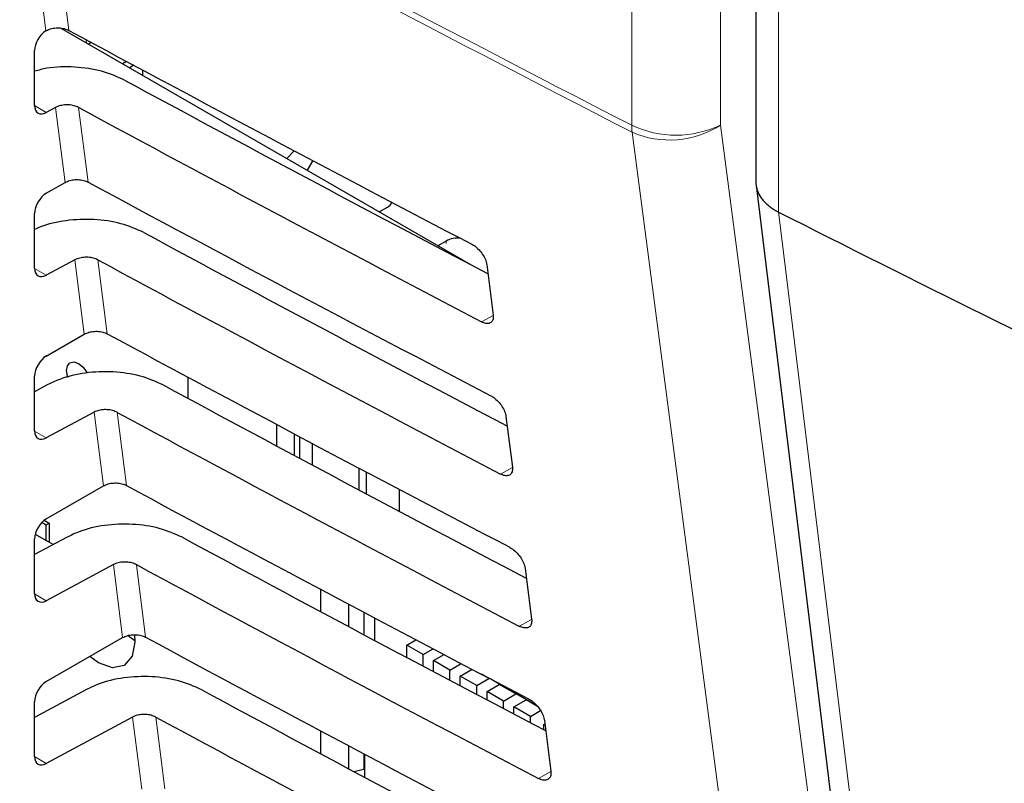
# Paper-space layout 'Blatt2' of a CAD drawing. Header units: millimetres. Extents: x 5 to 418, y 2 to 292.
# Tile 28 of 66: x 109 to 121, y 176 to 185. Entities that reach past the tile are written whole.
import ezdxf

# ---------------------------------------------------------------- set-up
doc = ezdxf.new("R2010")
doc.units = ezdxf.units.MM

psp = doc.layouts.new('Blatt2')

# ---------------------------------------------------------------- linework, layer by layer
at = {"color": 7, "linetype": 'Continuous', "lineweight": 18}
for p, q in [((116.348, 183.828), (116.348, 187.704)), ((117.416, 187.705), (117.416, 183.83)), ((109.297, 184.966), (108.982, 187.466)), ((118.115, 186.989), (118.115, 182.783)), ((109.161, 184.065), (109.302, 183.983)), ((109.528, 183.139), (109.414, 184.043)), ((109.691, 184.043), (109.805, 183.144)), ((114.114, 182.405), (114.114, 182.434)), ((109.759, 181.313), (109.646, 182.208)), ((109.923, 182.208), (110.035, 181.317)), ((109.161, 182.105), (109.302, 182.024)), ((114.68, 181.539), (114.542, 181.462)), ((109.99, 179.486), (109.878, 180.373)), ((110.155, 180.372), (110.266, 179.491)), ((109.161, 180.146), (109.302, 180.064)), ((114.912, 179.708), (114.769, 179.629)), ((110.22, 177.66), (110.109, 178.538)), ((110.387, 178.537), (110.497, 177.664)), ((109.161, 178.186), (109.302, 178.104)), ((115.143, 177.877), (114.997, 177.796)), ((110.451, 175.833), (110.341, 176.703)), ((110.619, 176.702), (110.728, 175.838)), ((109.161, 176.226), (109.302, 176.145)), ((115.375, 176.047), (115.225, 175.963))]:
    psp.add_line(p, q, dxfattribs=at)
at = {"color": 7, "linetype": 'Continuous', "lineweight": 25}
for p, q in [((117.842, 187.337), (117.842, 183.144)), ((109.297, 184.966), (109.303, 184.969)), ((109.478, 184.998), (114.415, 182.148)), ((109.78, 184.859), (109.78, 184.823)), ((109.843, 184.826), (109.809, 184.806)), ((109.161, 184.068), (109.161, 184.727)), ((110.267, 184.597), (110.219, 184.57)), ((110.355, 184.55), (110.304, 184.521)), ((110.459, 184.494), (110.459, 184.431)), ((109.414, 184.043), (109.302, 183.983)), ((112.285, 183.521), (112.199, 183.427)), ((112.508, 183.403), (112.442, 183.286)), ((109.302, 183.009), (109.528, 183.139)), ((117.845, 183.107), (120.487, 161.499)), ((109.161, 182.108), (109.161, 182.767)), ((113.309, 182.786), (113.407, 182.843)), ((118.115, 182.783), (118.115, 182.784)), ((114.114, 182.434), (114.016, 182.378)), ((109.646, 182.208), (109.302, 182.024)), ((114.603, 182.152), (114.68, 181.542)), ((109.302, 181.049), (109.759, 181.313)), ((109.161, 180.148), (109.161, 180.807)), ((111.007, 180.795), (111.007, 180.54)), ((109.322, 180.705), (109.161, 180.619)), ((109.878, 180.373), (109.302, 180.064)), ((114.835, 180.321), (114.912, 179.711)), ((112.076, 179.966), (112.076, 180.224)), ((112.284, 180.114), (112.284, 179.854)), ((112.354, 179.816), (112.354, 180.076)), ((112.5, 179.999), (112.5, 179.739)), ((113.069, 179.435), (113.069, 179.698)), ((113.153, 179.653), (113.153, 179.39)), ((109.302, 179.09), (109.99, 179.486)), ((113.549, 179.444), (113.549, 179.18)), ((109.25, 179.048), (109.3, 179.019)), ((109.278, 179.073), (109.336, 179.039)), ((109.3, 179.019), (109.336, 179.039)), ((109.3, 178.83), (109.3, 179.019)), ((109.336, 179.039), (109.336, 178.809)), ((109.554, 178.87), (109.161, 178.659)), ((109.161, 178.189), (109.161, 178.848)), ((109.169, 178.906), (109.3, 178.83)), ((109.386, 178.78), (109.3, 178.83)), ((110.109, 178.538), (109.302, 178.104)), ((115.066, 178.491), (115.143, 177.881)), ((112.601, 178.241), (112.601, 177.974)), ((112.942, 177.791), (112.942, 178.06)), ((113.125, 177.964), (113.125, 177.694)), ((113.253, 177.896), (113.253, 177.626)), ((109.302, 177.13), (110.22, 177.66)), ((110.292, 177.679), (110.367, 177.625)), ((113.64, 177.569), (113.751, 177.633)), ((113.64, 177.42), (113.64, 177.569)), ((113.838, 177.454), (113.64, 177.569)), ((113.838, 177.454), (113.958, 177.524)), ((113.838, 177.315), (113.838, 177.454)), ((113.962, 177.383), (114.089, 177.456)), ((113.962, 177.249), (113.962, 177.383)), ((114.16, 177.268), (113.962, 177.383)), ((114.16, 177.268), (114.296, 177.347)), ((114.16, 177.144), (114.16, 177.268)), ((114.285, 177.196), (114.427, 177.278)), ((114.285, 177.078), (114.285, 177.196)), ((114.483, 177.082), (114.285, 177.196)), ((114.63, 177.167), (114.542, 177.218)), ((114.483, 177.082), (114.63, 177.167)), ((114.483, 176.974), (114.483, 177.082)), ((114.607, 177.01), (114.754, 177.095)), ((114.63, 177.167), (114.63, 177.172)), ((114.651, 177.161), (115.205, 176.841)), ((114.754, 177.095), (114.754, 177.101)), ((114.952, 176.981), (114.754, 177.095)), ((109.786, 177.035), (109.161, 176.699)), ((114.805, 176.896), (114.607, 177.01)), ((114.607, 176.908), (114.607, 177.01)), ((114.805, 176.896), (114.952, 176.981)), ((114.952, 176.981), (114.952, 176.987)), ((109.161, 176.229), (109.161, 176.888)), ((114.805, 176.804), (114.805, 176.896)), ((114.93, 176.824), (115.077, 176.909)), ((115.077, 176.909), (115.077, 176.915)), ((115.215, 176.829), (115.077, 176.909)), ((114.93, 176.738), (114.93, 176.824)), ((115.128, 176.71), (114.93, 176.824)), ((115.128, 176.71), (115.25, 176.78)), ((115.128, 176.634), (115.128, 176.71)), ((110.341, 176.703), (109.302, 176.145)), ((115.292, 176.615), (115.303, 176.621)), ((115.292, 176.548), (115.292, 176.615)), ((115.298, 176.66), (115.375, 176.05)), ((112.601, 176.538), (112.601, 176.263)), ((112.942, 176.08), (112.942, 176.356)), ((113.125, 176.259), (113.125, 176.075)), ((113.132, 176.256), (113.132, 175.979)), ((113.004, 176.047), (113.125, 176.075)), ((113.122, 176.075), (113.132, 176.069)), ((113.125, 176.075), (113.132, 176.083))]:
    psp.add_line(p, q, dxfattribs=at)
at = {"color": 7, "linetype": 'Continuous', "lineweight": 18, "flags": 128}
for points in [[(109.256, 187.488), (109.294, 187.186), (109.447, 185.976), (109.574, 184.97)], [(117.416, 183.83), (118.832, 173.005), (120.247, 162.189)], [(119.185, 162.104), (119.026, 163.316), (118.391, 168.165), (116.353, 183.745)], [(118.115, 182.784), (118.263, 181.577), (118.853, 176.75), (120.758, 161.174)]]:
    psp.add_lwpolyline(points, dxfattribs=at)
at = {"color": 7, "linetype": 'Continuous', "lineweight": 25, "flags": 128}
for points in [[(109.56, 180.793), (109.556, 180.806), (109.545, 180.876), (109.556, 180.933), (109.587, 180.969), (109.634, 180.978), (109.689, 180.959), (109.744, 180.914), (109.79, 180.851), (109.793, 180.846)], [(110.362, 177.692), (110.367, 177.608), (110.334, 177.434), (110.239, 177.325), (110.097, 177.297), (109.929, 177.355), (109.824, 177.431)]]:
    psp.add_lwpolyline(points, dxfattribs=at)
at = {"color": 7, "linetype": 'Continuous', "lineweight": 18}
for centre, radius, start, end in [((300.749, 542), 402.853, 241.61753, 242.75876), ((300.751, 541.91), 402.847, 241.61758, 242.75876), ((116.88, 184.958), 1.249, 244.78, 295.3751), ((117.066, 183.827), 0.718, 179.8785, 186.5632), ((116.805, 184.778), 1.128, 246.3585, 302.7876)]:
    psp.add_arc(centre, radius, start, end, dxfattribs=at)
at = {"color": 7, "linetype": 'Continuous', "lineweight": 25}
for centre, radius, start, end in [((113.354, 182.947), 0.117, 296.9982, 336.5981), ((298.128, 538.962), 399.084, 243.18801, 243.97898), ((114.253, 182.169), 0.3, 83.0931, 117.6932)]:
    psp.add_arc(centre, radius, start, end, dxfattribs=at)
for centre, major_axis, ratio, start_param, end_param in [((109.305, 184.807), (0.103, 0.172), 0.587369, 0.847258, 2.36515), ((383.265, 359.459), (400.469, 6.162), 0.587275, 3.950946, 3.967413), ((381.947, 346.324), (397.637, -5.907), 0.567125, 3.968584, 3.983526), ((109.305, 184.148), (0.103, 0.172), 0.587369, 2.36515, 3.918493), ((381.946, 346.323), (398.444, -5.919), 0.567125, 3.968582, 3.985126), ((383.264, 357.499), (400.148, 6.157), 0.587275, 3.950986, 3.967453), ((109.305, 182.847), (0.103, 0.172), 0.587369, 0.811807, 2.36515), ((381.947, 344.365), (397.316, -5.902), 0.567125, 3.968625, 3.983579), ((381.946, 344.364), (398.123, -5.914), 0.567125, 3.968623, 3.985166), ((109.305, 182.188), (0.103, 0.172), 0.587369, 2.36515, 3.918493), ((383.264, 355.539), (399.827, 6.152), 0.587275, 3.951027, 3.967493), ((109.305, 180.888), (0.103, 0.172), 0.587369, 0.811807, 2.36515), ((381.948, 342.405), (396.994, -5.897), 0.567125, 3.968666, 3.983632), ((381.947, 342.404), (397.802, -5.909), 0.567125, 3.968664, 3.985207), ((109.305, 180.229), (0.103, 0.172), 0.587369, 2.36515, 3.918493), ((383.263, 353.579), (399.506, 6.148), 0.587275, 3.951067, 3.967532), ((109.305, 178.928), (0.103, 0.172), 0.587369, 0.811807, 2.36515), ((381.948, 340.446), (396.673, -5.893), 0.567125, 3.968707, 3.983686), ((381.947, 340.445), (397.48, -5.905), 0.567125, 3.968705, 3.985247), ((109.305, 178.269), (0.103, 0.172), 0.587369, 2.36515, 3.918493), ((383.263, 351.619), (399.185, 6.143), 0.587275, 3.951108, 3.967572), ((109.305, 176.968), (0.103, 0.172), 0.587369, 0.811807, 2.36515), ((381.949, 338.486), (396.352, -5.888), 0.567125, 3.968748, 3.983739), ((381.948, 338.486), (397.159, -5.9), 0.567125, 3.968746, 3.985287), ((109.305, 176.309), (0.103, 0.172), 0.587369, 2.36515, 3.918493)]:
    psp.add_ellipse(centre, major_axis=major_axis, ratio=ratio, start_param=start_param, end_param=end_param, dxfattribs=at)
for points, knots in [([(109.303, 184.969), (109.319, 184.976), (109.353, 184.992), (109.419, 185.002), (109.487, 185), (109.54, 184.987), (109.566, 184.975), (109.574, 184.97)], [0, 0, 0, 0, 0.205259, 0.434181, 0.662401, 0.889163, 1, 1, 1, 1]), ([(110.245, 184.372), (110.155, 184.411), (109.977, 184.491), (109.645, 184.536), (109.359, 184.533), (109.21, 184.492), (109.161, 184.478)], [0, 0, 0, 0, 0.286209, 0.572359, 0.860126, 1, 1, 1, 1]), ([(109.691, 184.043), (109.673, 184.05), (109.638, 184.066), (109.571, 184.076), (109.503, 184.073), (109.449, 184.06), (109.423, 184.048), (109.414, 184.043)], [0, 0, 0, 0, 0.218777, 0.43751, 0.657479, 0.879863, 1, 1, 1, 1]), ([(109.528, 183.139), (109.546, 183.148), (109.582, 183.165), (109.65, 183.176), (109.718, 183.173), (109.771, 183.16), (109.796, 183.148), (109.805, 183.144)], [0, 0, 0, 0, 0.223618, 0.44726, 0.670215, 0.891746, 1, 1, 1, 1]), ([(117.843, 183.144), (117.843, 183.143), (117.842, 183.128), (117.845, 183.099), (117.854, 183.058), (117.874, 183.004), (117.904, 182.953), (117.945, 182.906), (117.98, 182.872), (118.02, 182.84), (118.065, 182.81), (118.098, 182.792), (118.115, 182.784)], [0, 0, 0, 0, 0.0083656, 0.1083754, 0.2091182, 0.3062494, 0.5038035, 0.6044635, 0.7015938, 0.7993986, 0.8993315, 1, 1, 1, 1]), ([(110.476, 182.537), (110.387, 182.576), (110.209, 182.655), (109.875, 182.703), (109.537, 182.689), (109.294, 182.634), (109.184, 182.583), (109.161, 182.572)], [0, 0, 0, 0, 0.232727, 0.465407, 0.699402, 0.935967, 1, 1, 1, 1]), ([(114.425, 182.395), (114.432, 182.392), (114.457, 182.378), (114.499, 182.344), (114.546, 182.289), (114.582, 182.227), (114.599, 182.181), (114.602, 182.157), (114.603, 182.152)], [0, 0, 0, 0, 0.0812528, 0.2934296, 0.5069011, 0.7224904, 0.9396889, 1, 1, 1, 1]), ([(109.923, 182.208), (109.905, 182.215), (109.87, 182.231), (109.803, 182.241), (109.735, 182.238), (109.681, 182.225), (109.655, 182.213), (109.646, 182.208)], [0, 0, 0, 0, 0.218783, 0.437522, 0.657497, 0.879887, 1, 1, 1, 1]), ([(114.68, 181.542), (114.681, 181.535), (114.683, 181.51), (114.675, 181.474), (114.648, 181.446), (114.607, 181.438), (114.569, 181.448), (114.546, 181.459), (114.542, 181.462)], [0, 0, 0, 0, 0.085705, 0.302608, 0.518156, 0.731573, 0.943439, 1, 1, 1, 1]), ([(109.759, 181.313), (109.777, 181.321), (109.813, 181.338), (109.88, 181.349), (109.949, 181.347), (110.002, 181.334), (110.027, 181.322), (110.035, 181.317)], [0, 0, 0, 0, 0.223624, 0.447272, 0.670233, 0.891769, 1, 1, 1, 1]), ([(110.708, 180.702), (110.619, 180.741), (110.441, 180.82), (110.107, 180.868), (109.768, 180.855), (109.5, 180.791), (109.368, 180.727), (109.322, 180.705)], [0, 0, 0, 0, 0.218789, 0.437534, 0.657515, 0.879913, 1, 1, 1, 1]), ([(114.652, 180.571), (114.66, 180.567), (114.685, 180.553), (114.729, 180.517), (114.777, 180.461), (114.814, 180.398), (114.83, 180.35), (114.834, 180.326), (114.835, 180.321)], [0, 0, 0, 0, 0.0847194, 0.2969209, 0.5104279, 0.7260526, 0.9432708, 1, 1, 1, 1]), ([(110.155, 180.372), (110.137, 180.38), (110.101, 180.396), (110.035, 180.406), (109.967, 180.403), (109.913, 180.39), (109.887, 180.378), (109.878, 180.373)], [0, 0, 0, 0, 0.218789, 0.437534, 0.657514, 0.879911, 1, 1, 1, 1]), ([(114.912, 179.711), (114.912, 179.704), (114.915, 179.678), (114.906, 179.641), (114.878, 179.612), (114.836, 179.605), (114.797, 179.615), (114.774, 179.627), (114.769, 179.629)], [0, 0, 0, 0, 0.0890994, 0.3059785, 0.521493, 0.7348782, 0.9467284, 1, 1, 1, 1]), ([(109.99, 179.486), (110.008, 179.495), (110.043, 179.512), (110.111, 179.523), (110.18, 179.52), (110.232, 179.507), (110.258, 179.495), (110.266, 179.491)], [0, 0, 0, 0, 0.22363, 0.447283, 0.670251, 0.891793, 1, 1, 1, 1]), ([(110.94, 178.867), (110.851, 178.906), (110.673, 178.985), (110.338, 179.033), (110, 179.02), (109.731, 178.956), (109.6, 178.892), (109.554, 178.87)], [0, 0, 0, 0, 0.218795, 0.437546, 0.657533, 0.879937, 1, 1, 1, 1]), ([(114.879, 178.747), (114.887, 178.743), (114.913, 178.728), (114.958, 178.691), (115.008, 178.633), (115.045, 178.568), (115.062, 178.52), (115.065, 178.496), (115.066, 178.491)], [0, 0, 0, 0, 0.088008, 0.3002334, 0.5137745, 0.729433, 0.9466698, 1, 1, 1, 1]), ([(110.387, 178.537), (110.369, 178.545), (110.333, 178.561), (110.266, 178.571), (110.199, 178.568), (110.145, 178.555), (110.119, 178.543), (110.109, 178.538)], [0, 0, 0, 0, 0.218795, 0.4375456, 0.6575325, 0.8799357, 1, 1, 1, 1]), ([(115.143, 177.881), (115.144, 177.873), (115.146, 177.846), (115.137, 177.808), (115.108, 177.779), (115.064, 177.772), (115.025, 177.782), (115.002, 177.794), (114.997, 177.796)], [0, 0, 0, 0, 0.09232, 0.309177, 0.524659, 0.738015, 0.949851, 1, 1, 1, 1]), ([(110.22, 177.66), (110.238, 177.668), (110.274, 177.685), (110.342, 177.696), (110.41, 177.694), (110.463, 177.681), (110.489, 177.669), (110.497, 177.664)], [0, 0, 0, 0, 0.223636, 0.447295, 0.670269, 0.891817, 1, 1, 1, 1]), ([(111.172, 177.032), (111.083, 177.071), (110.905, 177.15), (110.57, 177.198), (110.232, 177.184), (109.963, 177.121), (109.832, 177.057), (109.786, 177.035)], [0, 0, 0, 0, 0.218801, 0.437558, 0.657551, 0.879961, 1, 1, 1, 1]), ([(115.106, 176.923), (115.114, 176.918), (115.141, 176.903), (115.188, 176.865), (115.238, 176.805), (115.277, 176.738), (115.293, 176.689), (115.297, 176.665), (115.298, 176.66)], [0, 0, 0, 0, 0.091132, 0.303381, 0.516954, 0.732645, 0.9499, 1, 1, 1, 1]), ([(110.619, 176.702), (110.601, 176.71), (110.565, 176.726), (110.498, 176.736), (110.431, 176.733), (110.377, 176.72), (110.35, 176.708), (110.341, 176.703)], [0, 0, 0, 0, 0.218801, 0.437558, 0.657551, 0.87996, 1, 1, 1, 1]), ([(115.375, 176.05), (115.376, 176.041), (115.378, 176.014), (115.368, 175.975), (115.338, 175.946), (115.293, 175.939), (115.253, 175.95), (115.229, 175.961), (115.225, 175.963)], [0, 0, 0, 0, 0.09538, 0.312215, 0.527668, 0.740995, 0.952818, 1, 1, 1, 1])]:
    psp.add_open_spline(points, degree=3, knots=knots, dxfattribs=at)

doc.saveas('drawing.dxf')
